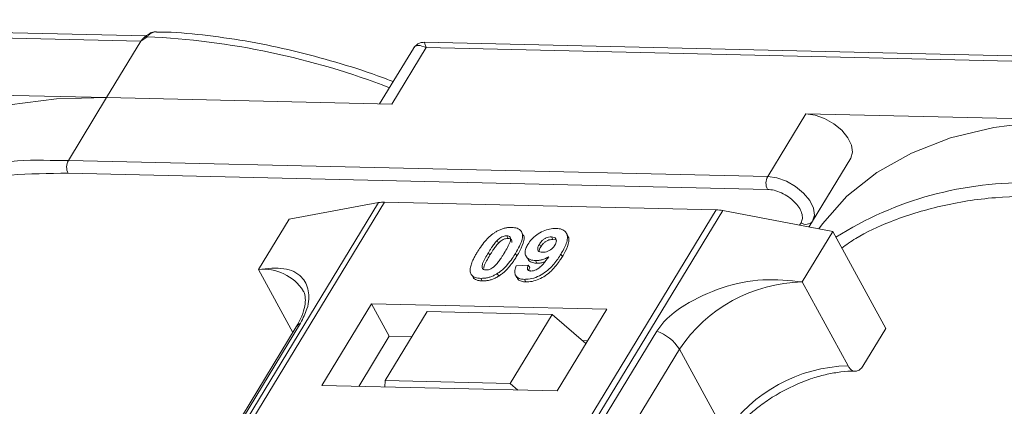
# Model space of a CAD drawing. Header units: millimetres. Extents: x 506 to 1981, y 649 to 1682.
# Tile 62 of 86: x 1526 to 1574, y 1480 to 1499. Entities that reach past the tile are written whole.
import ezdxf

# ---------------------------------------------------------------- set-up
doc = ezdxf.new("R2010")
doc.units = ezdxf.units.MM

msp = doc.modelspace()

# ---------------------------------------------------------------- linework, layer by layer
at = {"color": 7, "linetype": 'Continuous', "lineweight": 15}
for p, q in [((1531.783, 1497.956), (1497.246, 1498.748)), ((1497.343, 1498.488), (1531.526, 1497.704)), ((1531.526, 1497.704), (1529.846, 1494.942)), ((1531.825, 1497.914), (1531.526, 1497.704)), ((1544.844, 1497.346), (1543.194, 1494.635)), ((1543.789, 1494.622), (1545.47, 1497.384)), ((1579.909, 1496.851), (1545.373, 1497.644)), ((1545.47, 1497.384), (1579.653, 1496.6)), ((1529.846, 1494.942), (1515.902, 1495.262)), ((1527.978, 1491.873), (1529.846, 1494.942)), ((1529.846, 1494.942), (1543.789, 1494.622)), ((1564.029, 1494.157), (1562.161, 1491.088)), ((1577.972, 1493.837), (1564.029, 1494.157)), ((1566.222, 1491.982), (1564.179, 1488.624)), ((1564.355, 1488.913), (1566.222, 1491.982)), ((1527.978, 1491.873), (1527.09, 1491.879)), ((1562.161, 1491.088), (1527.978, 1491.873)), ((1527.964, 1491.251), (1562.147, 1490.466)), ((1543.142, 1489.817), (1521.462, 1454.187)), ((1521.731, 1454.181), (1543.428, 1489.838)), ((1538.765, 1489.011), (1543.142, 1489.817)), ((1543.428, 1489.838), (1559.644, 1489.466)), ((1559.644, 1489.466), (1537.948, 1453.809)), ((1538.281, 1453.801), (1559.961, 1489.431)), ((1559.961, 1489.431), (1565.342, 1488.401)), ((1538.765, 1489.011), (1537.271, 1486.556)), ((1563.792, 1488.835), (1563.717, 1488.712)), ((1564.179, 1488.624), (1564.355, 1488.913)), ((1549.404, 1488.197), (1549.473, 1488.071)), ((1550.201, 1488.268), (1550.132, 1488.394)), ((1551.658, 1488.021), (1551.589, 1488.147)), ((1552.389, 1488.203), (1552.32, 1488.329)), ((1563.848, 1485.946), (1565.342, 1488.401)), ((1565.342, 1488.401), (1567.929, 1483.673)), ((1548.932, 1487.964), (1549.001, 1487.838)), ((1551.003, 1487.788), (1551.072, 1487.662)), ((1551.658, 1488.021), (1551.785, 1487.995)), ((1548.51, 1487.373), (1548.579, 1487.247)), ((1549.902, 1487.212), (1549.833, 1487.338)), ((1550.349, 1487.208), (1550.418, 1487.082)), ((1552.125, 1487.182), (1552.056, 1487.308)), ((1549.874, 1486.73), (1550.458, 1486.769)), ((1550.458, 1486.769), (1550.527, 1486.643)), ((1550.815, 1486.984), (1550.884, 1486.858)), ((1537.271, 1486.556), (1538.953, 1483.481)), ((1547.714, 1486.257), (1547.783, 1486.131)), ((1548.946, 1486.354), (1549.015, 1486.228)), ((1549.838, 1486.264), (1549.907, 1486.138)), ((1548.14, 1486.12), (1548.208, 1485.994)), ((1550.273, 1486.071), (1550.342, 1485.945)), ((1566.09, 1481.848), (1563.848, 1485.946)), ((1542.802, 1484.873), (1540.374, 1480.883)), ((1554.295, 1484.609), (1542.802, 1484.873)), ((1542.802, 1484.873), (1543.664, 1483.297)), ((1545.524, 1484.499), (1543.47, 1481.124)), ((1551.63, 1484.359), (1545.524, 1484.499)), ((1549.576, 1480.983), (1551.63, 1484.359)), ((1551.63, 1484.359), (1553.274, 1482.932)), ((1551.867, 1480.62), (1554.295, 1484.609)), ((1539.117, 1483.751), (1523.804, 1458.585)), ((1524.018, 1458.772), (1539.331, 1483.937)), ((1556.735, 1483.538), (1541.423, 1458.372)), ((1543.664, 1483.297), (1542.17, 1480.842)), ((1544.777, 1483.272), (1543.664, 1483.297)), ((1566.808, 1481.832), (1567.929, 1483.673)), ((1553.361, 1483.075), (1553.103, 1483.081)), ((1542.53, 1457.495), (1557.843, 1482.661)), ((1560.085, 1478.563), (1557.843, 1482.661)), ((1540.374, 1480.883), (1551.867, 1480.62)), ((1543.47, 1481.124), (1543.447, 1480.813)), ((1549.576, 1480.983), (1543.47, 1481.124)), ((1549.944, 1480.664), (1549.576, 1480.983))]:
    msp.add_line(p, q, dxfattribs=at)
at = {"color": 7, "linetype": 'Continuous', "lineweight": 15, "flags": 128}
for points in [[(1531.825, 1497.914), (1531.809, 1497.925), (1531.794, 1497.932), (1531.781, 1497.937), (1531.769, 1497.939), (1531.76, 1497.938), (1531.753, 1497.935), (1531.748, 1497.929), (1531.745, 1497.92)], [(1529.846, 1494.942), (1527.394, 1494.884), (1525.095, 1494.595), (1522.975, 1494.079), (1521.057, 1493.341), (1519.362, 1492.389), (1517.908, 1491.233), (1516.712, 1489.887), (1516.532, 1489.636)], [(1566.222, 1491.982), (1566.311, 1492.273), (1566.262, 1492.618), (1566.081, 1492.987), (1565.782, 1493.349), (1565.391, 1493.671), (1564.943, 1493.927), (1564.475, 1494.094), (1564.029, 1494.157)], [(1577.972, 1493.837), (1575.52, 1493.78), (1573.222, 1493.491), (1571.102, 1492.975), (1569.184, 1492.236), (1567.488, 1491.284), (1566.035, 1490.129), (1564.838, 1488.783), (1564.659, 1488.532)], [(1564.355, 1488.913), (1564.443, 1489.204), (1564.395, 1489.549), (1564.213, 1489.918), (1563.914, 1490.28), (1563.524, 1490.602), (1563.076, 1490.858), (1562.608, 1491.025), (1562.161, 1491.088)]]:
    msp.add_lwpolyline(points, dxfattribs=at)
at = {"color": 7, "linetype": 'Continuous', "lineweight": 15}
for centre, radius, start, end in [((1530.13, 1460.346), 37.606, 68.8867, 87.4164), ((1526.543, 1474.702), 17.186, 88.173, 122.2769), ((1528.571, 1491.548), 0.676, 151.2883, 206.0774), ((1562.754, 1490.764), 0.676, 151.2883, 206.0774), ((1574.669, 1473.597), 17.186, 88.173, 122.2769), ((1543.388, 1488.434), 1.404, 88.3644, 100.0749), ((1559.592, 1487.543), 1.923, 78.9596, 88.4511), ((1564.033, 1489.161), 0.406, 233.4992, 322.3259), ((1537.511, 1484.248), 2.32, 32.7281, 95.9449), ((1564.016, 1478.509), 7.439, 91.2925, 146.0732), ((1539.529, 1483.493), 0.486, 114.0472, 148.0355), ((1556.093, 1481.588), 2.052, 31.4947, 71.765), ((1566.258, 1474.411), 7.439, 91.2925, 146.0732)]:
    msp.add_arc(centre, radius, start, end, dxfattribs=at)
msp.add_open_spline([(1531.526, 1497.704), (1531.559, 1497.751), (1531.625, 1497.846), (1531.705, 1497.895), (1531.745, 1497.92)], degree=3, dxfattribs=at)
for points, knots in [([(1531.76, 1497.938), (1531.747, 1497.929), (1531.721, 1497.91), (1531.696, 1497.891), (1531.683, 1497.882)], [0, 0, 0, 0, 0.5187957, 1, 1, 1, 1]), ([(1532.241, 1498.157), (1532.197, 1498.154), (1532.102, 1498.148), (1531.933, 1498.075), (1531.821, 1497.988), (1531.753, 1497.935)], [0, 0, 0, 0, 0.249637, 0.538323, 1, 1, 1, 1]), ([(1532.282, 1498.158), (1532.277, 1498.159), (1532.237, 1498.17), (1532.157, 1498.147), (1532.043, 1498.098), (1531.933, 1498.017), (1531.859, 1497.947), (1531.825, 1497.914)], [0, 0, 0, 0, 0.0330436, 0.2854264, 0.5318753, 0.785768, 1, 1, 1, 1]), ([(1543.858, 1495.726), (1543.603, 1495.824), (1542.668, 1496.181), (1541.034, 1496.692), (1538.958, 1497.252), (1536.866, 1497.69), (1534.79, 1497.989), (1533.254, 1498.141), (1532.439, 1498.147), (1532.281, 1498.148)], [0, 0, 0, 0, 0.064257, 0.235538, 0.411454, 0.590698, 0.772379, 0.955884, 1, 1, 1, 1]), ([(1545.47, 1497.384), (1545.33, 1497.44), (1545.114, 1497.528), (1544.919, 1497.46), (1544.848, 1497.347), (1544.816, 1497.295)], [0, 0, 0, 0, 0.498413, 0.772928, 1, 1, 1, 1]), ([(1545.371, 1497.644), (1545.307, 1497.64), (1545.197, 1497.633), (1545.013, 1497.548), (1544.929, 1497.452), (1544.883, 1497.4)], [0, 0, 0, 0, 0.389383, 0.666862, 1, 1, 1, 1]), ([(1545.372, 1497.638), (1545.372, 1497.64), (1545.371, 1497.664), (1545.394, 1497.581), (1545.444, 1497.45), (1545.47, 1497.384)], [0, 0, 0, 0, 0.044603, 0.521109, 1, 1, 1, 1]), ([(1517.653, 1488.705), (1517.876, 1488.864), (1518.585, 1489.369), (1520.173, 1490.092), (1522.429, 1490.798), (1525.093, 1491.227), (1527.017, 1491.243), (1527.964, 1491.251)], [0, 0, 0, 0, 0.088375, 0.281114, 0.527622, 0.767417, 1, 1, 1, 1]), ([(1562.147, 1490.466), (1562.255, 1490.456), (1562.475, 1490.436), (1562.836, 1490.304), (1563.179, 1490.108), (1563.473, 1489.864), (1563.7, 1489.592), (1563.838, 1489.31), (1563.88, 1489.042), (1563.821, 1488.903), (1563.792, 1488.835)], [0, 0, 0, 0, 0.12225, 0.25, 0.37775, 0.5, 0.62225, 0.75, 0.87775, 1, 1, 1, 1]), ([(1565.78, 1487.601), (1566.003, 1487.76), (1566.711, 1488.264), (1568.3, 1488.988), (1570.556, 1489.693), (1573.22, 1490.122), (1575.144, 1490.139), (1576.091, 1490.146)], [0, 0, 0, 0, 0.088375, 0.281114, 0.527622, 0.767417, 1, 1, 1, 1]), ([(1548.846, 1488.372), (1548.896, 1488.402), (1548.999, 1488.463), (1549.164, 1488.531), (1549.33, 1488.579), (1549.466, 1488.6), (1549.573, 1488.607), (1549.626, 1488.607), (1549.653, 1488.607)], [0, 0, 0, 0, 0.193776, 0.3936, 0.587864, 0.788908, 0.894169, 1, 1, 1, 1]), ([(1549.653, 1488.607), (1549.746, 1488.598), (1549.934, 1488.581), (1550.113, 1488.453), (1550.198, 1488.269), (1550.155, 1487.896), (1549.969, 1487.575), (1549.833, 1487.338)], [0, 0, 0, 0, 0.147566, 0.296688, 0.431278, 0.580404, 1, 1, 1, 1]), ([(1547.957, 1487.386), (1548.009, 1487.468), (1548.126, 1487.654), (1548.375, 1487.977), (1548.634, 1488.234), (1548.825, 1488.359), (1548.846, 1488.372)], [0, 0, 0, 0, 0.236731, 0.537555, 0.949668, 1, 1, 1, 1]), ([(1548.932, 1487.964), (1548.975, 1488.006), (1549.044, 1488.074), (1549.168, 1488.149), (1549.282, 1488.188), (1549.359, 1488.197), (1549.399, 1488.197), (1549.404, 1488.197)], [0, 0, 0, 0, 0.334804, 0.542561, 0.750382, 0.970721, 1, 1, 1, 1]), ([(1549.404, 1488.197), (1549.442, 1488.193), (1549.512, 1488.185), (1549.578, 1488.136), (1549.604, 1488.044), (1549.571, 1487.873), (1549.448, 1487.632), (1549.339, 1487.448), (1549.283, 1487.355)], [0, 0, 0, 0, 0.104614, 0.188814, 0.273512, 0.444127, 0.719481, 1, 1, 1, 1]), ([(1549.902, 1487.212), (1549.95, 1487.294), (1550.101, 1487.549), (1550.245, 1487.887), (1550.268, 1488.164), (1550.206, 1488.24), (1550.189, 1488.261)], [0, 0, 0, 0, 0.220552, 0.687786, 0.91457, 1, 1, 1, 1]), ([(1550.436, 1487.777), (1550.492, 1487.859), (1550.604, 1488.025), (1550.866, 1488.255), (1551.177, 1488.432), (1551.516, 1488.545), (1551.721, 1488.553), (1551.827, 1488.557)], [0, 0, 0, 0, 0.197927, 0.397728, 0.597413, 0.790584, 1, 1, 1, 1]), ([(1551.003, 1487.788), (1551.039, 1487.841), (1551.095, 1487.926), (1551.215, 1488.035), (1551.334, 1488.099), (1551.464, 1488.142), (1551.544, 1488.145), (1551.589, 1488.147)], [0, 0, 0, 0, 0.2913202, 0.4655393, 0.6416315, 0.798664, 1, 1, 1, 1]), ([(1551.589, 1488.147), (1551.635, 1488.142), (1551.728, 1488.131), (1551.81, 1488.056), (1551.843, 1487.957), (1551.816, 1487.844), (1551.775, 1487.77), (1551.756, 1487.735)], [0, 0, 0, 0, 0.207955, 0.420406, 0.62732, 0.827707, 1, 1, 1, 1]), ([(1551.827, 1488.557), (1551.92, 1488.548), (1552.108, 1488.53), (1552.291, 1488.4), (1552.386, 1488.208), (1552.359, 1487.876), (1552.208, 1487.562), (1552.078, 1487.344), (1552.056, 1487.308)], [0, 0, 0, 0, 0.148288, 0.297745, 0.443713, 0.607791, 0.934708, 1, 1, 1, 1]), ([(1552.125, 1487.182), (1552.173, 1487.264), (1552.318, 1487.511), (1552.446, 1487.845), (1552.454, 1488.109), (1552.391, 1488.181), (1552.378, 1488.196)], [0, 0, 0, 0, 0.2271221, 0.6848597, 0.9348975, 1, 1, 1, 1]), ([(1548.51, 1487.373), (1548.535, 1487.414), (1548.586, 1487.496), (1548.657, 1487.607), (1548.725, 1487.705), (1548.788, 1487.792), (1548.854, 1487.879), (1548.906, 1487.935), (1548.932, 1487.964)], [0, 0, 0, 0, 0.205942, 0.411959, 0.558149, 0.704502, 0.851801, 1, 1, 1, 1]), ([(1548.579, 1487.247), (1548.604, 1487.288), (1548.655, 1487.37), (1548.726, 1487.48), (1548.794, 1487.579), (1548.857, 1487.666), (1548.923, 1487.753), (1548.975, 1487.809), (1549.001, 1487.838)], [0, 0, 0, 0, 0.2059417, 0.4119594, 0.558149, 0.7045024, 0.8518015, 1, 1, 1, 1]), ([(1549.001, 1487.838), (1549.043, 1487.88), (1549.113, 1487.948), (1549.237, 1488.023), (1549.351, 1488.062), (1549.428, 1488.071), (1549.468, 1488.071), (1549.473, 1488.071)], [0, 0, 0, 0, 0.334804, 0.542561, 0.750382, 0.970721, 1, 1, 1, 1]), ([(1549.473, 1488.071), (1549.511, 1488.067), (1549.581, 1488.059), (1549.646, 1488.01), (1549.67, 1487.942), (1549.657, 1487.889), (1549.651, 1487.862)], [0, 0, 0, 0, 0.293658, 0.530016, 0.767769, 1, 1, 1, 1]), ([(1550.815, 1486.984), (1550.722, 1486.994), (1550.536, 1487.014), (1550.364, 1487.152), (1550.287, 1487.344), (1550.32, 1487.564), (1550.401, 1487.712), (1550.436, 1487.777)], [0, 0, 0, 0, 0.210189, 0.421773, 0.623603, 0.837034, 1, 1, 1, 1]), ([(1551.157, 1487.391), (1551.111, 1487.396), (1551.024, 1487.405), (1550.942, 1487.465), (1550.911, 1487.547), (1550.932, 1487.659), (1550.977, 1487.74), (1551.003, 1487.788)], [0, 0, 0, 0, 0.213937, 0.398075, 0.583091, 0.751666, 1, 1, 1, 1]), ([(1550.99, 1487.441), (1550.993, 1487.466), (1551, 1487.537), (1551.044, 1487.614), (1551.072, 1487.662)], [0, 0, 0, 0, 0.366323, 1, 1, 1, 1]), ([(1551.072, 1487.662), (1551.108, 1487.715), (1551.164, 1487.8), (1551.284, 1487.909), (1551.403, 1487.973), (1551.533, 1488.016), (1551.613, 1488.019), (1551.658, 1488.021)], [0, 0, 0, 0, 0.29132, 0.465539, 0.641632, 0.798664, 1, 1, 1, 1]), ([(1551.756, 1487.735), (1551.723, 1487.687), (1551.668, 1487.605), (1551.543, 1487.503), (1551.415, 1487.438), (1551.28, 1487.395), (1551.198, 1487.392), (1551.157, 1487.391)], [0, 0, 0, 0, 0.2673945, 0.4472142, 0.6271221, 0.8130653, 1, 1, 1, 1]), ([(1547.636, 1486.387), (1547.628, 1486.421), (1547.612, 1486.49), (1547.623, 1486.637), (1547.672, 1486.827), (1547.763, 1487.035), (1547.86, 1487.222), (1547.925, 1487.331), (1547.957, 1487.386)], [0, 0, 0, 0, 0.1184406, 0.2393457, 0.4595932, 0.6849248, 0.8422399, 1, 1, 1, 1]), ([(1548.388, 1486.529), (1548.342, 1486.535), (1548.268, 1486.545), (1548.209, 1486.601), (1548.191, 1486.697), (1548.227, 1486.867), (1548.352, 1487.106), (1548.457, 1487.284), (1548.51, 1487.373)], [0, 0, 0, 0, 0.1253702, 0.2022903, 0.2791788, 0.4647576, 0.7305818, 1, 1, 1, 1]), ([(1548.281, 1486.615), (1548.285, 1486.648), (1548.3, 1486.764), (1548.424, 1486.981), (1548.527, 1487.158), (1548.579, 1487.247)], [0, 0, 0, 0, 0.166989, 0.580698, 1, 1, 1, 1]), ([(1549.283, 1487.355), (1549.258, 1487.314), (1549.208, 1487.233), (1549.136, 1487.122), (1549.068, 1487.023), (1549.005, 1486.935), (1548.938, 1486.848), (1548.886, 1486.791), (1548.86, 1486.763)], [0, 0, 0, 0, 0.20527, 0.410616, 0.55715, 0.703844, 0.851471, 1, 1, 1, 1]), ([(1549.833, 1487.338), (1549.781, 1487.256), (1549.665, 1487.07), (1549.42, 1486.753), (1549.164, 1486.497), (1548.974, 1486.372), (1548.946, 1486.354)], [0, 0, 0, 0, 0.237281, 0.538591, 0.932677, 1, 1, 1, 1]), ([(1549.015, 1486.228), (1549.064, 1486.261), (1549.161, 1486.327), (1549.324, 1486.466), (1549.497, 1486.644), (1549.658, 1486.845), (1549.792, 1487.035), (1549.865, 1487.153), (1549.902, 1487.212)], [0, 0, 0, 0, 0.118595, 0.239509, 0.447458, 0.659935, 0.829685, 1, 1, 1, 1]), ([(1552.056, 1487.308), (1552.004, 1487.226), (1551.848, 1486.98), (1551.575, 1486.64), (1551.186, 1486.333), (1550.824, 1486.153), (1550.506, 1486.074), (1550.335, 1486.072), (1550.273, 1486.071)], [0, 0, 0, 0, 0.142337, 0.429127, 0.589943, 0.751205, 0.909895, 1, 1, 1, 1]), ([(1550.342, 1485.945), (1550.442, 1485.949), (1550.644, 1485.956), (1550.979, 1486.066), (1551.309, 1486.244), (1551.686, 1486.558), (1551.94, 1486.887), (1552.087, 1487.122), (1552.125, 1487.182)], [0, 0, 0, 0, 0.14324, 0.28761, 0.430449, 0.591135, 0.89544, 1, 1, 1, 1]), ([(1550.592, 1486.478), (1550.633, 1486.481), (1550.715, 1486.486), (1550.861, 1486.544), (1551.026, 1486.646), (1551.239, 1486.866), (1551.37, 1487.051), (1551.459, 1487.178)], [0, 0, 0, 0, 0.112015, 0.224355, 0.367768, 0.565827, 1, 1, 1, 1]), ([(1551.459, 1487.178), (1551.408, 1487.149), (1551.303, 1487.089), (1551.165, 1487.037), (1551.054, 1487.008), (1550.973, 1486.992), (1550.893, 1486.985), (1550.841, 1486.984), (1550.815, 1486.984)], [0, 0, 0, 0, 0.243491, 0.496266, 0.61821, 0.741704, 0.870158, 1, 1, 1, 1]), ([(1539.331, 1483.937), (1539.449, 1484.172), (1539.75, 1484.772), (1539.763, 1485.567), (1539.408, 1486.271), (1538.593, 1486.686), (1537.71, 1486.599), (1537.271, 1486.556)], [0, 0, 0, 0, 0.125713, 0.321276, 0.524466, 0.763484, 1, 1, 1, 1]), ([(1548.86, 1486.763), (1548.818, 1486.721), (1548.749, 1486.653), (1548.625, 1486.577), (1548.513, 1486.539), (1548.435, 1486.53), (1548.395, 1486.529), (1548.388, 1486.529)], [0, 0, 0, 0, 0.333678, 0.540413, 0.747264, 0.961209, 1, 1, 1, 1]), ([(1550.273, 1486.071), (1550.179, 1486.08), (1550.01, 1486.096), (1549.853, 1486.213), (1549.783, 1486.389), (1549.812, 1486.574), (1549.861, 1486.696), (1549.874, 1486.73)], [0, 0, 0, 0, 0.2427882, 0.4388655, 0.6348012, 0.9009361, 1, 1, 1, 1]), ([(1550.458, 1486.769), (1550.438, 1486.719), (1550.407, 1486.644), (1550.418, 1486.554), (1550.464, 1486.504), (1550.528, 1486.482), (1550.575, 1486.48), (1550.592, 1486.478)], [0, 0, 0, 0, 0.3447142, 0.5290593, 0.7142089, 0.8921959, 1, 1, 1, 1]), ([(1550.43, 1487.089), (1550.443, 1487.059), (1550.485, 1486.964), (1550.647, 1486.879), (1550.813, 1486.864), (1550.884, 1486.858)], [0, 0, 0, 0, 0.20752, 0.66568, 1, 1, 1, 1]), ([(1550.488, 1486.501), (1550.49, 1486.527), (1550.494, 1486.573), (1550.517, 1486.622), (1550.527, 1486.643)], [0, 0, 0, 0, 0.569737, 1, 1, 1, 1]), ([(1550.884, 1486.858), (1550.933, 1486.859), (1551.034, 1486.861), (1551.166, 1486.89), (1551.244, 1486.918), (1551.266, 1486.925)], [0, 0, 0, 0, 0.409454, 0.83528, 1, 1, 1, 1]), ([(1548.14, 1486.12), (1548.092, 1486.122), (1547.997, 1486.127), (1547.871, 1486.157), (1547.764, 1486.208), (1547.697, 1486.271), (1547.656, 1486.333), (1547.643, 1486.369), (1547.636, 1486.387)], [0, 0, 0, 0, 0.192635, 0.388697, 0.582015, 0.783044, 0.890959, 1, 1, 1, 1]), ([(1548.946, 1486.354), (1548.896, 1486.324), (1548.793, 1486.263), (1548.628, 1486.195), (1548.462, 1486.147), (1548.326, 1486.126), (1548.219, 1486.12), (1548.166, 1486.12), (1548.14, 1486.12)], [0, 0, 0, 0, 0.193769, 0.393564, 0.587886, 0.789131, 0.894283, 1, 1, 1, 1]), ([(1548.208, 1485.994), (1548.257, 1485.994), (1548.356, 1485.995), (1548.514, 1486.018), (1548.68, 1486.062), (1548.82, 1486.12), (1548.932, 1486.178), (1548.987, 1486.211), (1549.015, 1486.228)], [0, 0, 0, 0, 0.193594, 0.390501, 0.584817, 0.78683, 0.892868, 1, 1, 1, 1]), ([(1547.787, 1486.133), (1547.799, 1486.12), (1547.835, 1486.08), (1547.926, 1486.037), (1548.032, 1486.009), (1548.129, 1485.997), (1548.182, 1485.995), (1548.208, 1485.994)], [0, 0, 0, 0, 0.143925, 0.415852, 0.697483, 0.848301, 1, 1, 1, 1]), ([(1549.91, 1486.14), (1549.946, 1486.092), (1550.015, 1486), (1550.189, 1485.953), (1550.303, 1485.947), (1550.342, 1485.945)], [0, 0, 0, 0, 0.4158523, 0.8021376, 1, 1, 1, 1]), ([(1563.848, 1485.946), (1563.218, 1486.014), (1561.956, 1486.151), (1559.91, 1485.727), (1558.276, 1484.977), (1557.213, 1484.191), (1556.865, 1483.715), (1556.735, 1483.538)], [0, 0, 0, 0, 0.249096, 0.498243, 0.745205, 0.90541, 1, 1, 1, 1]), ([(1539.455, 1485.5), (1539.466, 1485.485), (1539.535, 1485.392), (1539.571, 1485.188), (1539.555, 1484.783), (1539.421, 1484.302), (1539.215, 1483.93), (1539.115, 1483.75)], [0, 0, 0, 0, 0.054359, 0.333223, 0.559722, 0.78604, 1, 1, 1, 1]), ([(1566.808, 1481.832), (1566.762, 1481.77), (1566.671, 1481.646), (1566.499, 1481.571), (1566.327, 1481.592), (1566.186, 1481.695), (1566.117, 1481.805), (1566.09, 1481.848)], [0, 0, 0, 0, 0.2146939, 0.4293877, 0.6440816, 0.8587754, 1, 1, 1, 1]), ([(1562.873, 1480.597), (1563.224, 1480.773), (1563.715, 1481.02), (1564.454, 1481.279), (1565.068, 1481.449), (1565.75, 1481.558), (1566.217, 1481.599), (1566.425, 1481.581), (1566.44, 1481.58)], [0, 0, 0, 0, 0.288391, 0.40474, 0.594322, 0.785544, 0.984773, 1, 1, 1, 1]), ([(1560.134, 1478.124), (1560.183, 1478.21), (1560.354, 1478.509), (1560.761, 1478.987), (1561.288, 1479.501), (1561.842, 1479.95), (1562.369, 1480.312), (1562.738, 1480.521), (1562.873, 1480.597)], [0, 0, 0, 0, 0.0972859, 0.3406221, 0.5254687, 0.6869716, 0.885597, 1, 1, 1, 1])]:
    msp.add_open_spline(points, degree=3, knots=knots, dxfattribs=at)

doc.saveas('drawing.dxf')
